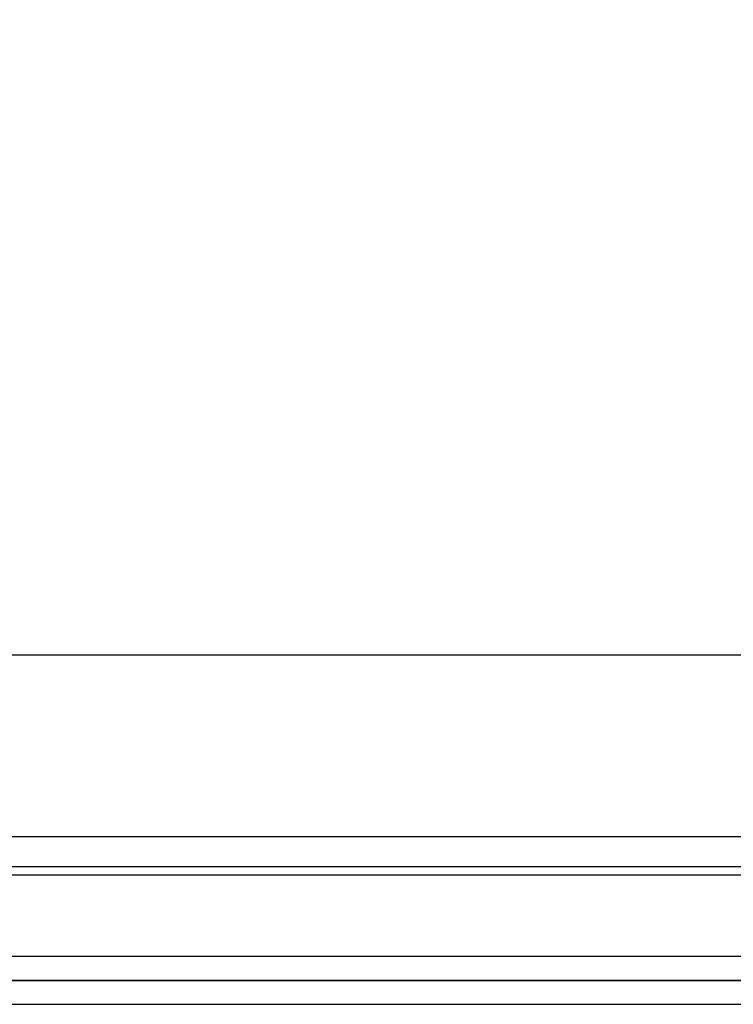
# Model space of a CAD drawing. Header units: millimetres. Extents: x 373037 to 682063, y 76092 to 274210.
# Tile 41 of 256: x 660988 to 661137, y 249592 to 249797. Entities that reach past the tile are written whole.
import ezdxf

# ---------------------------------------------------------------- set-up
doc = ezdxf.new("R2010")
doc.units = ezdxf.units.MM
doc.header["$LTSCALE"] = 100
doc.linetypes.add('ČÁRKOVANÁ', pattern=[19.05, 12.7, -6.35])
doc.layers.add('PUDORYS', color=253, linetype='CONTINUOUS')

msp = doc.modelspace()

# ---------------------------------------------------------------- linework, layer by layer
at = {"layer": 'PUDORYS', "color": 252, "ltscale": 15, "true_color": 0x939598}
for points in [[(655036.64, 249592.15), (681616.64, 249592.15), (681616.64, 273272.15), (655036.64, 273272.15)], [(681611.64, 273267.15), (655041.64, 273267.15), (655041.64, 249597.15), (681611.64, 249597.15)], [(655063.64, 249619.15), (681589.64, 249619.15), (681589.64, 273245.15), (655063.64, 273245.15)], [(681581.64, 273237.15), (655071.64, 273237.15), (655071.64, 249627.15), (681581.64, 249627.15)], [(660902.31, 249620.9), (661370.97, 249620.9), (661370.97, 249664.9), (660902.31, 249664.9)]]:
    msp.add_lwpolyline(points, close=True, dxfattribs=at)
at = {"layer": 'PUDORYS', "color": 252, "linetype": 'ČÁRKOVANÁ', "ltscale": 5, "true_color": 0x939598}
for points in [[(681606.64, 249602.15), (655036.64, 249602.15), (655036.64, 273272.15), (681606.64, 273272.15)], [(681611.64, 249597.15), (655041.64, 249597.15), (655041.64, 273267.15), (681611.64, 273267.15)]]:
    msp.add_lwpolyline(points, close=True, dxfattribs=at)
at = {"layer": 'PUDORYS', "color": 252, "true_color": 0x939598}
msp.add_lwpolyline([(660983.28, 249620.9), (661370.97, 249620.9), (661370.97, 249664.9), (660983.28, 249664.9), (660902.31, 249664.9), (660902.31, 249620.9)], close=True, dxfattribs=at)

doc.saveas('drawing.dxf')
